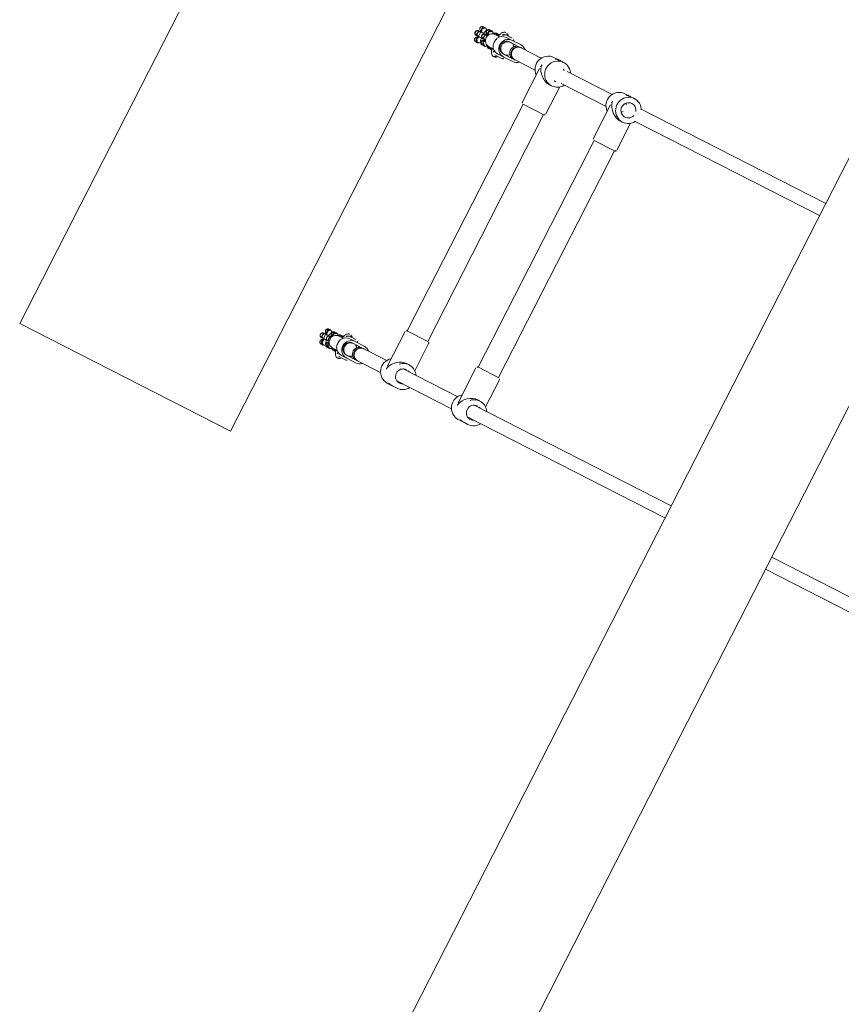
# Model space of a CAD drawing. Extents: x 5459245 to 5462690, y 5971016 to 5972523.
# Tile 83 of 198: x 5462450.535 to 5462451.503, y 5972209.95 to 5972211.11. Entities that reach past the tile are written whole.
import ezdxf

# ---------------------------------------------------------------- set-up
doc = ezdxf.new("R2010")
doc.units = 0
doc.layers.add('A_MAŁA ARCHITEKTURA', color=195, linetype='CONTINUOUS', lineweight=9)

# ---------------------------------------------------------------- blocks, each defined once
blk = doc.blocks.new('A$C43995eb0')
at = {"layer": 'A_MAŁA ARCHITEKTURA', "linetype": 'Continuous'}
for p, q in [((4842.6, 327.3), (4842.6, 66.5)), ((4858.6, 66.5), (4858.6, 327.3)), ((5117.4, 66.5), (4282.9, 66.5)), ((5598.4, 66.5), (5117.4, 66.5)), ((4282.9, -66.5), (5117.4, -66.5)), ((4442.6, -66.5), (4442.6, -310.4)), ((4458.6, -310.4), (4458.6, -66.5)), ((4842.6, -66.5), (4842.6, -327.3)), ((4858.6, -327.3), (4858.6, -66.5)), ((5117.4, -66.5), (5598.4, -66.5)), ((4435.1, -323.3), (4435.1, -328.8)), ((4498.7, -314.2), (4463, -314.2)), ((4466.1, -326.1), (4466.1, -323.3)), ((4500.6, -343.3), (4500.6, -316.1)), ((4800.6, -316.2), (4500.6, -316.2)), ((4800.6, -316.1), (4800.6, -342.9)), ((4838.3, -314.2), (4802.5, -314.2)), ((4835.1, -323.3), (4835.1, -326.1)), ((4866.1, -328.8), (4866.1, -323.3)), ((4435.1, -330.6), (4435.1, -336)), ((4435.8, -334.1), (4435.8, -334)), ((4444.5, -329.7), (4444.8, -329.4)), ((4866.1, -336), (4866.1, -330.6)), ((4449.6, -345), (4449.6, -344.5)), ((4454.3, -345.2), (4498.7, -345.2)), ((4500.6, -343.2), (4800.6, -343.2)), ((4800.6, -342.9), (4800.6, -343.3)), ((4802.5, -345.2), (4847, -345.2)), ((4851.6, -344.5), (4851.6, -345)), ((4442.6, -348.9), (4442.6, -408.4)), ((4458.6, -408.4), (4458.6, -348.9)), ((4842.6, -348.9), (4842.6, -421.1)), ((4858.6, -421.1), (4858.6, -348.9)), ((4435.1, -417.1), (4435.1, -422.6)), ((4498.7, -408), (4463, -408)), ((4466.1, -419.9), (4466.1, -417.1)), ((4500.6, -437.1), (4500.6, -409.9)), ((4800.6, -410), (4500.6, -410)), ((4800.6, -409.9), (4800.6, -436.7)), ((4838.3, -408), (4802.5, -408)), ((4835.1, -417.1), (4835.1, -419.9)), ((4866.1, -422.6), (4866.1, -417.1)), ((4435.1, -424.4), (4435.1, -429.9)), ((4435.8, -427.9), (4435.8, -427.8)), ((4866.1, -429.9), (4866.1, -424.4)), ((4449.6, -438.8), (4449.6, -438.3)), ((4454.3, -439), (4498.7, -439)), ((4500.6, -437), (4800.6, -437)), ((4800.6, -436.7), (4800.6, -437.1)), ((4802.5, -439), (4847, -439)), ((4851.6, -438.3), (4851.6, -438.8)), ((4442.6, -442.8), (4442.6, -469.3)), ((4458.6, -469.3), (4458.6, -442.8)), ((4842.6, -442.8), (4842.6, -473.1)), ((4858.6, -473.1), (4858.6, -442.8)), ((4439.6, -471.1), (4439.6, -482.8)), ((4442.6, -469.3), (4442.6, -469.9)), ((4442.6, -469.9), (4442.6, -471.1)), ((4442.6, -471.1), (4442.6, -471.5)), ((4442.6, -471.5), (4442.6, -482.8)), ((4442.7, -477.8), (4442.7, -472.5)), ((4458.6, -469.9), (4458.6, -469.3)), ((4458.6, -471.1), (4458.6, -469.9)), ((4458.6, -471.5), (4458.6, -471.1)), ((4458.6, -471.5), (4458.6, -482.8)), ((4458.6, -477.8), (4458.6, -472.5)), ((4461.6, -482.8), (4461.6, -471.1)), ((4839.6, -474.3), (4839.6, -486)), ((4842.6, -473.1), (4842.6, -473.6)), ((4842.6, -473.6), (4842.6, -474.7)), ((4842.6, -474.7), (4842.6, -475.1)), ((4842.6, -475.1), (4842.6, -486)), ((4858.6, -473.6), (4858.6, -473.1)), ((4858.6, -474.7), (4858.6, -473.6)), ((4858.6, -475.1), (4858.6, -474.7)), ((4858.6, -475.1), (4858.6, -486)), ((4861.6, -486), (4861.6, -474.3)), ((4437.2, -485.4), (4437.1, -485.5)), ((4437.1, -485.5), (4437.1, -491.2)), ((4437.2, -492.5), (4437.2, -484.2)), ((4439.6, -490.3), (4439.6, -482.8)), ((4443.1, -480.9), (4442.6, -480.7)), ((4442.6, -483.4), (4442.6, -484.7)), ((4458.6, -480.7), (4458.2, -480.9)), ((4458.6, -484.7), (4458.6, -483.4)), ((4461.6, -482.8), (4461.6, -490.3)), ((4464.1, -483.3), (4464, -483.4)), ((4464.1, -483.3), (4464.1, -493.3)), ((4837.2, -494.8), (4837.2, -486.5)), ((4839.6, -493), (4839.6, -486)), ((4842.6, -486.7), (4842.6, -487.9)), ((4842.7, -480.4), (4842.7, -476.1)), ((4858.6, -480.4), (4858.6, -476.1)), ((4858.6, -487.9), (4858.6, -486.7)), ((4861.6, -486), (4861.6, -493)), ((4864.1, -485.7), (4864, -485.7)), ((4864.1, -485.7), (4864.1, -495.7)), ((4437.1, -491.2), (4437.2, -491.3)), ((4442.6, -497.7), (4442.6, -498.2)), ((4442.6, -498.2), (4442.6, -503.5)), ((4458.6, -498.2), (4458.6, -497.7)), ((4458.6, -503.5), (4458.6, -498.2)), ((4464, -493.3), (4464.1, -493.3)), ((4837.2, -487.8), (4837.1, -487.8)), ((4837.1, -487.8), (4837.1, -493.5)), ((4837.1, -493.5), (4837.2, -493.6)), ((4864, -495.6), (4864.1, -495.7)), ((4440.6, -500.4), (4440.6, -503.1)), ((4440.6, -509.3), (4440.6, -512)), ((4440.9, -499.2), (4440.8, -499.7)), ((4460.5, -499.7), (4460.4, -499.2)), ((4460.6, -503.1), (4460.6, -500.4)), ((4460.6, -512), (4460.6, -509.3)), ((4840.6, -501.8), (4840.6, -504.4)), ((4840.6, -510.1), (4840.6, -512.6)), ((4842.6, -500.3), (4842.6, -500.8)), ((4842.6, -500.8), (4842.6, -505.9)), ((4858.6, -500.8), (4858.6, -500.3)), ((4858.6, -505.9), (4858.6, -500.8)), ((4860.6, -504.4), (4860.6, -501.8)), ((4860.6, -512.6), (4860.6, -510.1)), ((4440.6, -518.1), (4440.6, -520)), ((4446.6, -511.9), (4446.6, -511)), ((4447.6, -511.5), (4447.6, -514.2)), ((4447.6, -520.4), (4447.6, -523.1)), ((4453.6, -514.2), (4453.6, -511.5)), ((4453.6, -523.1), (4453.6, -520.4)), ((4454.6, -511), (4454.6, -512)), ((4460.6, -520), (4460.6, -518.1)), ((4840.6, -518.3), (4840.6, -520)), ((4847.6, -513.3), (4847.6, -515.1)), ((4847.6, -515.1), (4847.8, -516)), ((4847.6, -520.9), (4847.6, -523.4)), ((4853.4, -516.2), (4853.6, -515.1)), ((4853.6, -515.1), (4853.6, -513.2)), ((4853.6, -523.4), (4853.6, -520.9)), ((4860.6, -520), (4860.6, -518.3))]:
    blk.add_line(p, q, dxfattribs=at)
at = {"layer": 'A_MAŁA ARCHITEKTURA'}
for p, q in [((4300.6, -568.6), (5000.6, -568.6)), ((5000.6, -568.6), (5000.6, -847.6)), ((4300.6, -847.6), (5000.6, -847.6))]:
    blk.add_line(p, q, dxfattribs=at)
at = {"layer": 'A_MAŁA ARCHITEKTURA', "linetype": 'Continuous', "flags": 128}
for points in [[(4466.1, -323.3), (4466, -325.6), (4465.4, -327.9), (4464.5, -330), (4463.3, -332), (4461.8, -333.8), (4460, -335.3), (4458, -336.6), (4455.9, -337.5), (4453.6, -338.1), (4451.2, -338.4), (4448.9, -338.3), (4446.5, -337.9), (4444.3, -337.1), (4442.2, -336), (4440.3, -334.6), (4438.7, -332.9), (4437.3, -331), (4436.3, -329), (4435.5, -326.8), (4435.2, -324.5), (4435.2, -322.2), (4435.5, -319.9), (4436.3, -317.7), (4437.3, -315.6), (4438.7, -313.7), (4440.3, -312.1), (4442.2, -310.7), (4443.1, -310.2)], [(4441.6, -323.3), (4441.8, -325.1), (4442.4, -326.8), (4443.3, -328.3), (4444.4, -329.7), (4445.9, -330.8), (4447.5, -331.5), (4449.3, -332), (4451.1, -332.1), (4452.9, -331.8), (4454.6, -331.2), (4456.2, -330.2), (4457.5, -329), (4458.5, -327.6), (4459.2, -325.9), (4459.6, -324.2), (4459.6, -322.4), (4459.2, -320.7), (4458.5, -319.1), (4457.5, -317.6), (4456.2, -316.4), (4454.6, -315.5), (4453.2, -314.9)], [(4841.6, -323.3), (4841.8, -325.1), (4842.4, -326.8), (4843.3, -328.3), (4844.4, -329.7), (4845.9, -330.8), (4847.5, -331.5), (4849.3, -332), (4851.1, -332.1), (4852.9, -331.8), (4854.6, -331.2), (4856.2, -330.2), (4857.5, -329), (4858.5, -327.6), (4859.2, -325.9), (4859.6, -324.2), (4859.6, -322.4), (4859.2, -320.7), (4858.6, -319.3)], [(4466.1, -417.1), (4466, -419.4), (4465.4, -421.7), (4464.5, -423.8), (4463.3, -425.8), (4461.8, -427.6), (4460, -429.1), (4458, -430.4), (4455.9, -431.3), (4453.6, -431.9), (4451.2, -432.2), (4448.9, -432.1), (4446.5, -431.7), (4444.3, -430.9), (4442.2, -429.8), (4440.3, -428.4), (4438.7, -426.7), (4437.3, -424.8), (4436.3, -422.8), (4435.5, -420.6), (4435.2, -418.3), (4435.2, -416), (4435.5, -413.7), (4436.3, -411.5), (4437.3, -409.4), (4438.7, -407.6), (4440.3, -405.9), (4442.2, -404.5), (4442.6, -404.2)], [(4841.6, -417.1), (4841.8, -418.9), (4842.4, -420.6), (4843.3, -422.1), (4844.4, -423.5), (4845.9, -424.6), (4847.5, -425.3), (4849.3, -425.8), (4851.1, -425.9), (4852.9, -425.6), (4854.6, -425), (4856.2, -424.1), (4857.5, -422.8), (4858.5, -421.4), (4859.2, -419.8), (4859.6, -418), (4859.6, -416.3), (4859.2, -414.5), (4858.6, -413.1)], [(4442.6, -483.4), (4442.8, -485.1), (4443.4, -486.7), (4444.3, -488.1), (4445.5, -489.3), (4446.9, -490.3), (4448.5, -490.9), (4450.2, -491.1), (4451.9, -491.1), (4453.6, -490.6), (4455.1, -489.8), (4456.4, -488.7), (4457.5, -487.4), (4458.2, -485.9), (4458.6, -484.3), (4458.6, -482.6), (4458.2, -480.9), (4457.5, -479.4), (4456.4, -478.1), (4455.9, -477.6)], [(4842.6, -486.7), (4842.8, -488.4), (4843.4, -490), (4844.3, -491.4), (4845.5, -492.7), (4846.9, -493.6), (4848.5, -494.2), (4850.2, -494.5), (4851.9, -494.4), (4853.6, -494), (4855.1, -493.2), (4856.4, -492.1), (4857.5, -490.7), (4858.2, -489.2), (4858.6, -487.6), (4858.6, -485.9), (4858.2, -484.3), (4857.5, -482.7), (4856.4, -481.4), (4856, -481)], [(4843.4, -483.5), (4843.3, -483.4), (4842.6, -483)], [(4858.6, -483), (4858, -483.4), (4857.9, -483.5)]]:
    blk.add_lwpolyline(points, dxfattribs=at)
at = {"layer": 'A_MAŁA ARCHITEKTURA', "linetype": 'Continuous'}
for centre, radius, start, end in [((4451.2, -323.4), 15, 0.2813, 62.0089), ((4850, -323.3), 14.8, 119.7145, 226.3774), ((4851.2, -323.4), 15, 0.2345, 60.081), ((4450.4, -323.4), 8.78, 105.6149, 179.502), ((4498.7, -316.1), 1.9, 0, 90), ((4802.5, -316.1), 1.9, 90, 180), ((4850.2, -323.3), 8.56, 152.0301, 179.952), ((4450.7, -335.6), 15.6, 181.5851, 322.0232), ((4850.6, -335.6), 15.6, 217.904, 358.4877), ((4498.7, -343.3), 1.9, 270, 0), ((4802.5, -343.3), 1.9, 180, 270), ((4451.2, -417.2), 15, 0.2691, 60.0561), ((4850, -417.1), 14.8, 119.7145, 226.3774), ((4851.2, -417.2), 15, 0.2345, 60.081), ((4450.2, -417.2), 8.6, 143.5605, 179.8922), ((4451.1, -417.2), 8.59, 1.1791, 36.4693), ((4498.7, -409.9), 1.9, 0, 90), ((4802.5, -409.9), 1.9, 90, 180), ((4850.2, -417.1), 8.56, 152.0301, 179.952), ((4450.7, -429.4), 15.6, 181.5851, 322.0232), ((4498.7, -437.1), 1.9, 270, 0), ((4802.5, -437.1), 1.9, 180, 270), ((4850.6, -429.4), 15.6, 217.904, 358.4877), ((4450.1, -471.2), 10.5, 135.5285, 179.8107), ((4451.2, -471.2), 10.5, 0.2227, 44.4381), ((4450.5, -469.2), 7.86, 180.8626, 271.036), ((4450.6, -469.1), 8, 181.4334, 358.5666), ((4450.6, -469.7), 8, 181.4334, 358.5666), ((4450.6, -471.5), 8, 180, 0), ((4450.8, -469.2), 7.86, 268.964, 359.1374), ((4850.2, -474.3), 10.5, 135.6948, 179.8396), ((4850.5, -473), 7.88, 180.7343, 270.8862), ((4850.6, -472.9), 8, 181.2234, 358.7766), ((4850.6, -473.4), 8, 181.2234, 358.7766), ((4850.6, -475.1), 8, 180, 0), ((4850.8, -473), 7.88, 269.1138, 359.2657), ((4851.1, -474.3), 10.6, 0.1888, 44.2768), ((4441, -484.2), 3.87, 111.2369, 180), ((4450.6, -482.5), 11, 181.4831, 358.5169), ((4450.3, -483.5), 7.64, 129.6566, 179.7778), ((4450.1, -478.7), 7.49, 172.5787, 179.9992), ((4450.1, -482.8), 7.49, 180, 182.5558), ((4450.6, -484.5), 8, 181.4703, 358.5297), ((4451.2, -478.7), 7.49, 0.0008, 7.4213), ((4451.2, -482.8), 7.49, 357.4442, 360), ((4460.2, -484.2), 3.86, 12.1708, 68.7631), ((4841, -486.5), 3.86, 111.2369, 180), ((4850.6, -485.7), 11, 181.2658, 358.7342), ((4850.2, -481.3), 7.56, 172.6145, 179.9993), ((4850.3, -486.8), 7.68, 131.3375, 179.8198), ((4850.2, -486), 7.56, 180.0001, 182.925), ((4851.1, -481.3), 7.56, 0.0007, 7.3855), ((4851.1, -486), 7.56, 357.0723, 359.9999), ((4860.2, -486.5), 3.86, 12.1708, 68.7631), ((4441, -492.5), 3.87, 180, 277.2691), ((4450.3, -490.3), 10.6, 180.4617, 246.5807), ((4451, -490.3), 10.6, 293.4193, 359.5383), ((4460.2, -492.5), 3.87, 262.7309, 347.8292), ((4841, -494.8), 3.86, 180, 274.1061), ((4850.3, -492.9), 10.7, 180.3921, 246.3944), ((4850.6, -487.7), 8, 181.2549, 358.7451), ((4851, -492.9), 10.7, 293.6056, 359.6079), ((4860.2, -494.8), 3.86, 265.8939, 347.8292), ((4450.6, -503.5), 8, 180, 0), ((4850.6, -505.9), 8, 180, 0)]:
    blk.add_arc(centre, radius, start, end, dxfattribs=at)
for centre, major_axis, ratio, start_param, end_param in [((4450.6, -329.7), (12.2, 12.2), 0.787434, 4.045357, 5.616154), ((4850.6, -329.7), (-12.2, 12.2), 0.787434, 0.667032, 2.237828), ((4450.6, -329.7), (12.2, -12.2), 0.787434, 5.31486, 5.379421), ((4450.6, -329.7), (12.2, 12.2), 0.787434, 3.980796, 4.045357), ((4450.6, -329.7), (-12.2, 12.2), 0.787434, 2.237828, 2.474561), ((4850.6, -329.7), (12.2, 12.2), 0.787434, 3.808624, 4.045357), ((4850.6, -329.7), (12.2, 12.2), 0.787434, 4.045357, 4.109918), ((4850.6, -329.7), (-12.2, 12.2), 0.787434, 2.237828, 2.302389), ((4450.6, -423.5), (12.2, 12.2), 0.787434, 4.045357, 5.616154), ((4850.6, -423.5), (-12.2, 12.2), 0.787434, 0.667032, 2.237828), ((4450.6, -423.5), (12.2, -12.2), 0.787434, 5.31486, 5.379421), ((4450.6, -423.5), (12.2, 12.2), 0.787434, 3.980796, 4.045357), ((4450.6, -423.5), (-12.2, 12.2), 0.787434, 2.237828, 2.474561), ((4850.6, -423.5), (12.2, 12.2), 0.787434, 3.808624, 4.045357), ((4850.6, -423.5), (12.2, 12.2), 0.787434, 4.045357, 4.109918), ((4850.6, -423.5), (-12.2, 12.2), 0.787434, 2.237828, 2.302389), ((4450.6, -476.8), (0, 8.38), 0.954881, 1.691133, 1.99369), ((4450.6, -476.8), (0, 8.38), 0.954881, 4.289496, 4.592052), ((4850.6, -479.4), (0, 8.37), 0.955972, 1.691505, 2.04311), ((4850.6, -479.4), (0, 8.37), 0.955972, 4.240075, 4.591679)]:
    blk.add_ellipse(centre, major_axis=major_axis, ratio=ratio, start_param=start_param, end_param=end_param, dxfattribs=at)
for points, knots in [([(4435.8, -334), (4435.8, -333.9), (4435.8, -333.6), (4435.6, -332.8), (4435.4, -331.7), (4435.2, -330.3), (4435.1, -329.2), (4435.1, -328.8), (4435.1, -328.8)], [0, 0, 0, 0, 0.181541, 0.357533, 0.549495, 0.765929, 0.998551, 1, 1, 1, 1]), ([(4435.2, -329.6), (4435.2, -329.7), (4435.1, -330.4), (4435.1, -331.5), (4435.3, -332.8), (4435.6, -333.8), (4435.7, -334), (4435.7, -334.1)], [0, 0, 0, 0, 0.048894, 0.288697, 0.532361, 0.773054, 1, 1, 1, 1]), ([(4444.8, -329.5), (4445.1, -329.2), (4445.7, -328.7), (4446.4, -328.4), (4446.8, -328.2)], [0, 0, 0, 0, 0.5156008, 1, 1, 1, 1]), ([(4454.5, -328.2), (4454.6, -328.2), (4455.1, -328.4), (4455.9, -328.9), (4456.5, -329.5), (4456.7, -329.7)], [0, 0, 0, 0, 0.048801, 0.678264, 1, 1, 1, 1]), ([(4866.1, -328.8), (4866.1, -329.3), (4866.1, -330.3), (4865.9, -331.9), (4865.6, -333.1), (4865.5, -333.9), (4865.5, -334.2), (4865.6, -334), (4865.8, -333.5), (4866, -332.6), (4866.1, -331.3), (4866.2, -330.2), (4866.1, -329.6), (4866.1, -329.6)], [0, 0, 0, 0, 0.110665, 0.220574, 0.328974, 0.427277, 0.512811, 0.592746, 0.678373, 0.773272, 0.879043, 0.988761, 1, 1, 1, 1]), ([(4435.8, -427.8), (4435.8, -427.7), (4435.8, -427.4), (4435.6, -426.6), (4435.4, -425.5), (4435.2, -424.1), (4435.1, -423), (4435.1, -422.6), (4435.1, -422.6)], [0, 0, 0, 0, 0.181541, 0.357533, 0.549495, 0.765929, 0.998551, 1, 1, 1, 1]), ([(4435.2, -423.4), (4435.2, -423.5), (4435.1, -424.2), (4435.1, -425.3), (4435.3, -426.6), (4435.6, -427.6), (4435.7, -427.8), (4435.7, -427.9)], [0, 0, 0, 0, 0.048894, 0.288697, 0.532361, 0.773054, 1, 1, 1, 1]), ([(4866.1, -422.6), (4866.1, -423.1), (4866.1, -424.1), (4865.9, -425.7), (4865.6, -426.9), (4865.5, -427.7), (4865.5, -428), (4865.6, -427.8), (4865.8, -427.3), (4866, -426.4), (4866.1, -425.1), (4866.2, -424), (4866.1, -423.4), (4866.1, -423.4)], [0, 0, 0, 0, 0.1106647, 0.2205743, 0.3289739, 0.4272768, 0.5128107, 0.5927458, 0.6783727, 0.7732717, 0.8790429, 0.9887612, 1, 1, 1, 1]), ([(4437.2, -489.1), (4436.9, -489.3), (4436.3, -489.8), (4435.5, -490.8), (4434.9, -492.1), (4434.8, -493), (4434.8, -493.5)], [0, 0, 0, 0, 0.172484, 0.447161, 0.725293, 1, 1, 1, 1]), ([(4434.8, -493.5), (4434.8, -493.9), (4434.9, -494.7), (4435.5, -496), (4436.6, -497.3), (4438.2, -498.3), (4439.9, -498.9), (4441.3, -499.4), (4442.3, -499.5), (4442.6, -499.6)], [0, 0, 0, 0, 0.126343, 0.243395, 0.440237, 0.594726, 0.754026, 0.925395, 1, 1, 1, 1]), ([(4458.6, -499.6), (4458.9, -499.5), (4460, -499.4), (4461.4, -498.9), (4463, -498.3), (4464.7, -497.3), (4465.8, -496), (4466.4, -494.7), (4466.5, -493.9), (4466.5, -493.5)], [0, 0, 0, 0, 0.074605, 0.245974, 0.405274, 0.559763, 0.756605, 0.873657, 1, 1, 1, 1]), ([(4466.5, -493.5), (4466.5, -493.1), (4466.4, -492.2), (4465.9, -490.9), (4465.1, -489.9), (4464.4, -489.4), (4464.1, -489.2)], [0, 0, 0, 0, 0.238885, 0.504926, 0.792445, 1, 1, 1, 1]), ([(4837.2, -491.3), (4836.7, -491.6), (4836, -492.1), (4835, -493.7), (4834.9, -494.8), (4834.8, -495.5)], [0, 0, 0, 0, 0.373567, 0.605169, 1, 1, 1, 1]), ([(4834.8, -495.5), (4834.8, -495.9), (4834.9, -496.6), (4835.5, -497.9), (4836.6, -499.2), (4838.3, -500.2), (4840, -500.8), (4841.4, -501.2), (4842.4, -501.3), (4842.6, -501.4)], [0, 0, 0, 0, 0.124841, 0.241223, 0.439377, 0.597504, 0.758593, 0.930089, 1, 1, 1, 1]), ([(4858.6, -501.4), (4858.9, -501.3), (4859.9, -501.2), (4861.3, -500.8), (4863, -500.2), (4864.7, -499.2), (4865.8, -497.9), (4866.4, -496.6), (4866.5, -495.9), (4866.5, -495.5)], [0, 0, 0, 0, 0.069911, 0.241407, 0.402496, 0.560623, 0.758777, 0.875159, 1, 1, 1, 1]), ([(4866.5, -495.5), (4866.4, -494.8), (4866.3, -493.7), (4865.4, -492.2), (4864.7, -491.7), (4864.3, -491.4)], [0, 0, 0, 0, 0.414751, 0.658039, 1, 1, 1, 1]), ([(4440.8, -499.6), (4440.8, -499.7), (4440.7, -499.9), (4440.6, -500.3), (4440.7, -500.8), (4440.8, -501.4), (4441.2, -502.1), (4441.8, -502.8), (4442.4, -503), (4442.6, -503.1)], [0, 0, 0, 0, 0.05676, 0.166539, 0.27631, 0.38608, 0.608013, 0.829971, 1, 1, 1, 1]), ([(4440.8, -508.4), (4440.8, -508.5), (4440.7, -508.7), (4440.6, -509.2), (4440.7, -509.6), (4440.8, -510.3), (4441.2, -511), (4441.9, -511.7), (4442.8, -512.1), (4443.4, -512.2), (4443.6, -512.2), (4443.6, -512.2)], [0, 0, 0, 0, 0.046198, 0.135551, 0.224896, 0.314241, 0.494877, 0.675534, 0.856258, 0.992782, 1, 1, 1, 1]), ([(4440.7, -503.1), (4440.7, -503.2), (4440.7, -503.5), (4440.8, -504.1), (4441.2, -504.9), (4441.9, -505.5), (4442.6, -505.9), (4443, -505.9), (4443.1, -505.9)], [0, 0, 0, 0, 0.08964, 0.209021, 0.450382, 0.691772, 0.933251, 1, 1, 1, 1]), ([(4440.8, -503.9), (4440.8, -504.1), (4441, -504.5), (4441.5, -505.3), (4442.2, -506), (4442.9, -506.3), (4443.2, -506.5)], [0, 0, 0, 0, 0.191911, 0.388185, 0.75547, 1, 1, 1, 1]), ([(4442.7, -506.2), (4442.3, -506.5), (4441.6, -507), (4441, -507.8), (4440.8, -508.3), (4440.8, -508.5)], [0, 0, 0, 0, 0.436572, 0.72302, 1, 1, 1, 1]), ([(4446, -500), (4446.8, -500.2), (4448.3, -500.6), (4451, -500.8), (4453.4, -500.5), (4454.7, -500.2), (4455.2, -500)], [0, 0, 0, 0, 0.266006, 0.531719, 0.802227, 1, 1, 1, 1]), ([(4460.5, -508.4), (4460.6, -508.7), (4460.7, -509.1), (4460.6, -509.9), (4460.3, -510.7), (4459.7, -511.5), (4458.8, -512), (4458.1, -512.2), (4457.7, -512.2), (4457.6, -512.2), (4457.6, -512.2)], [0, 0, 0, 0, 0.15914, 0.248365, 0.42876, 0.609162, 0.78963, 0.970096, 0.992792, 1, 1, 1, 1]), ([(4458, -506.5), (4458.1, -506.4), (4458.9, -506.1), (4459.6, -505.5), (4460.3, -504.6), (4460.4, -504.1), (4460.5, -503.9)], [0, 0, 0, 0, 0.083285, 0.519481, 0.763778, 1, 1, 1, 1]), ([(4460.6, -503.1), (4460.6, -503.2), (4460.6, -503.5), (4460.5, -504.1), (4460.1, -504.9), (4459.4, -505.5), (4458.7, -505.9), (4458.3, -505.9), (4458.2, -505.9)], [0, 0, 0, 0, 0.091441, 0.213218, 0.459427, 0.705663, 0.951991, 1, 1, 1, 1]), ([(4460.5, -499.6), (4460.6, -499.8), (4460.7, -500.3), (4460.6, -501.1), (4460.3, -501.8), (4459.7, -502.6), (4459.1, -503), (4458.7, -503.1), (4458.6, -503.1)], [0, 0, 0, 0, 0.195119, 0.304518, 0.525698, 0.746887, 0.968156, 1, 1, 1, 1]), ([(4460.5, -508.5), (4460.5, -508.3), (4460.3, -507.9), (4459.8, -507.1), (4459.2, -506.5), (4458.7, -506.2), (4458.6, -506.2)], [0, 0, 0, 0, 0.224852, 0.454816, 0.885143, 1, 1, 1, 1]), ([(4840.8, -501), (4840.8, -501.1), (4840.7, -501.3), (4840.6, -501.7), (4840.7, -502.2), (4840.8, -502.9), (4841.2, -503.6), (4841.8, -504.3), (4842.4, -504.5), (4842.6, -504.6)], [0, 0, 0, 0, 0.070558, 0.178731, 0.286896, 0.395061, 0.613747, 0.832458, 1, 1, 1, 1]), ([(4840.8, -509.2), (4840.8, -509.3), (4840.7, -509.5), (4840.6, -509.9), (4840.7, -510.4), (4840.8, -511.1), (4841.2, -511.8), (4841.9, -512.5), (4842.8, -512.9), (4843.4, -513), (4843.6, -513), (4843.6, -513)], [0, 0, 0, 0, 0.057585, 0.145871, 0.234149, 0.322428, 0.500907, 0.679408, 0.857974, 0.992868, 1, 1, 1, 1]), ([(4840.7, -504.4), (4840.7, -504.5), (4840.7, -504.8), (4840.8, -505.4), (4841.2, -506.1), (4841.9, -506.8), (4842.5, -507.1), (4842.9, -507.2), (4842.9, -507.2)], [0, 0, 0, 0, 0.094803, 0.221059, 0.476321, 0.731613, 0.987, 1, 1, 1, 1]), ([(4840.8, -505.2), (4840.8, -505.4), (4841, -505.8), (4841.5, -506.5), (4842.2, -507.2), (4842.8, -507.5), (4843, -507.5)], [0, 0, 0, 0, 0.206049, 0.42354, 0.850668, 1, 1, 1, 1]), ([(4842.5, -507.3), (4842.2, -507.5), (4841.6, -507.8), (4841.1, -508.5), (4840.9, -509), (4840.8, -509.2)], [0, 0, 0, 0, 0.345504, 0.679234, 1, 1, 1, 1]), ([(4846, -502.7), (4846.8, -502.9), (4848.3, -503.3), (4851, -503.5), (4853.4, -503.2), (4854.7, -502.9), (4855.2, -502.7)], [0, 0, 0, 0, 0.266006, 0.531719, 0.802227, 1, 1, 1, 1]), ([(4860.5, -509.2), (4860.5, -509.5), (4860.7, -509.9), (4860.6, -510.7), (4860.3, -511.5), (4859.7, -512.3), (4858.8, -512.8), (4858.1, -513), (4857.7, -513), (4857.6, -513), (4857.6, -513)], [0, 0, 0, 0, 0.168839, 0.257035, 0.435349, 0.613671, 0.792056, 0.970441, 0.992875, 1, 1, 1, 1]), ([(4860.6, -504.4), (4860.6, -504.5), (4860.6, -504.8), (4860.5, -505.4), (4860.1, -506.1), (4859.4, -506.8), (4858.8, -507.1), (4858.4, -507.2), (4858.4, -507.2)], [0, 0, 0, 0, 0.095882, 0.223576, 0.481744, 0.739942, 0.998236, 1, 1, 1, 1]), ([(4858.4, -507.5), (4858.8, -507.2), (4859.6, -506.7), (4860.2, -505.9), (4860.4, -505.4), (4860.5, -505.2)], [0, 0, 0, 0, 0.451168, 0.73102, 1, 1, 1, 1]), ([(4860.5, -500.9), (4860.5, -501.2), (4860.7, -501.7), (4860.6, -502.5), (4860.3, -503.3), (4859.7, -504.1), (4859.1, -504.5), (4858.7, -504.6), (4858.6, -504.6)], [0, 0, 0, 0, 0.206473, 0.314328, 0.532388, 0.750457, 0.968605, 1, 1, 1, 1]), ([(4860.5, -509.2), (4860.4, -509), (4860.3, -508.6), (4859.8, -507.9), (4859.2, -507.5), (4858.8, -507.2)], [0, 0, 0, 0, 0.246293, 0.506262, 1, 1, 1, 1]), ([(4440.8, -517.3), (4440.8, -517.4), (4440.7, -517.6), (4440.6, -518), (4440.7, -518.5), (4440.8, -519.1), (4441.2, -519.9), (4441.9, -520.6), (4442.8, -521), (4443.4, -521.1), (4443.6, -521.1), (4443.6, -521.1)], [0, 0, 0, 0, 0.046198, 0.135551, 0.224896, 0.314241, 0.494877, 0.675534, 0.856258, 0.992782, 1, 1, 1, 1]), ([(4440.7, -512), (4440.7, -512.1), (4440.7, -512.4), (4440.8, -513), (4441.2, -513.7), (4441.9, -514.4), (4442.8, -514.8), (4443.4, -514.9), (4443.6, -514.9), (4443.6, -514.9)], [0, 0, 0, 0, 0.079658, 0.185744, 0.400228, 0.614736, 0.829324, 0.991429, 1, 1, 1, 1]), ([(4446.6, -520), (4446.6, -520.2), (4446.6, -520.7), (4446.3, -521.6), (4445.6, -522.4), (4444.7, -523), (4443.7, -523.2), (4442.7, -523), (4441.8, -522.5), (4441.2, -521.8), (4440.7, -520.9), (4440.7, -520.3), (4440.7, -520)], [0, 0, 0, 0, 0.055406, 0.167432, 0.279068, 0.387573, 0.492494, 0.595039, 0.697341, 0.801514, 0.908904, 1, 1, 1, 1]), ([(4440.8, -512.7), (4440.8, -513), (4441, -513.4), (4441.5, -514.1), (4442.3, -514.9), (4443.5, -515.5), (4445.1, -516), (4446.5, -516.4), (4447.5, -516.4), (4447.6, -516.4)], [0, 0, 0, 0, 0.095083, 0.192328, 0.3743, 0.537732, 0.687398, 0.97032, 1, 1, 1, 1]), ([(4442.7, -515.1), (4442.3, -515.4), (4441.6, -515.8), (4441, -516.6), (4440.8, -517.1), (4440.8, -517.4)], [0, 0, 0, 0, 0.436572, 0.72302, 1, 1, 1, 1]), ([(4446.1, -511), (4446.1, -511), (4445.9, -511.3), (4445.4, -511.7), (4444.5, -512.1), (4443.9, -512.2), (4443.7, -512.2), (4443.6, -512.2)], [0, 0, 0, 0, 0.020418, 0.370729, 0.72121, 0.986003, 1, 1, 1, 1]), ([(4446.6, -511.9), (4446.6, -512.1), (4446.6, -512.3), (4446.5, -512.9), (4446.1, -513.7), (4445.4, -514.4), (4444.5, -514.8), (4443.9, -514.9), (4443.7, -514.9), (4443.6, -514.9)], [0, 0, 0, 0, 0.07967, 0.18574, 0.400191, 0.61469, 0.829294, 0.99143, 1, 1, 1, 1]), ([(4446.1, -519.8), (4446.1, -519.9), (4445.9, -520.2), (4445.4, -520.6), (4444.5, -521), (4443.9, -521.1), (4443.7, -521.1), (4443.6, -521.1)], [0, 0, 0, 0, 0.020418, 0.370729, 0.72121, 0.986003, 1, 1, 1, 1]), ([(4446.1, -511.1), (4446.1, -511.1), (4446.1, -511.1), (4446.6, -511), (4447.1, -510.9), (4447.5, -510.9), (4447.6, -510.9)], [0, 0, 0, 0, 0.209223, 0.519491, 0.836005, 1, 1, 1, 1]), ([(4446.1, -520), (4446.1, -520), (4446.1, -520), (4446.6, -519.9), (4447.1, -519.8), (4447.5, -519.7), (4447.6, -519.7)], [0, 0, 0, 0, 0.209223, 0.519491, 0.836005, 1, 1, 1, 1]), ([(4447.6, -510.9), (4447.6, -510.9), (4447.6, -511.2), (4447.6, -511.4), (4447.6, -511.6)], [0, 0, 0, 0, 0.035853, 1, 1, 1, 1]), ([(4453.6, -511.5), (4453.6, -511.5), (4453.6, -511.5), (4453.6, -511.6), (4453.6, -511.8), (4453.6, -512.3), (4453.2, -513.1), (4452.6, -513.8), (4451.7, -514.3), (4450.8, -514.4), (4450, -514.3), (4449.2, -514.1), (4448.4, -513.5), (4447.8, -512.6), (4447.7, -511.9), (4447.6, -511.6), (4447.6, -511.5), (4447.6, -511.5)], [0, 0, 0, 0, 0.004287, 0.007532, 0.020515, 0.072606, 0.17788, 0.285229, 0.392559, 0.499869, 0.552939, 0.660235, 0.767535, 0.874875, 0.982214, 0.995713, 1, 1, 1, 1]), ([(4447.6, -514.1), (4447.6, -514.2), (4447.6, -514.3), (4447.6, -514.3), (4447.6, -514.3)], [0, 0, 0, 0, 0.796478, 1, 1, 1, 1]), ([(4447.6, -514.2), (4447.7, -514.5), (4447.7, -515.1), (4448.1, -515.9), (4448.6, -516.4), (4449.1, -516.9), (4449.7, -517.1), (4450.3, -517.3), (4451, -517.3), (4451.7, -517.1), (4452.4, -516.7), (4453, -516.2), (4453.5, -515.3), (4453.6, -514.6), (4453.6, -514.2)], [0, 0, 0, 0, 0.101717, 0.190671, 0.265375, 0.326362, 0.413136, 0.466355, 0.52537, 0.620106, 0.688318, 0.773987, 0.878566, 1, 1, 1, 1]), ([(4453.6, -514.2), (4453.6, -514.2), (4453.6, -514.5), (4453.5, -515.2), (4453, -516.1), (4452.2, -516.7), (4451.4, -517), (4450.8, -517.1), (4450.3, -517.1), (4449.6, -517), (4448.8, -516.6), (4448.1, -515.9), (4447.7, -515), (4447.6, -514.4), (4447.6, -514.2), (4447.6, -514.2)], [0, 0, 0, 0, 0.004286, 0.111621, 0.218955, 0.326276, 0.433577, 0.48664, 0.539698, 0.592756, 0.700028, 0.807313, 0.914638, 0.995714, 1, 1, 1, 1]), ([(4447.6, -514.5), (4447.6, -514.6), (4447.6, -515.4), (4447.6, -517), (4447.6, -518.7), (4447.6, -519.8), (4447.6, -520.2), (4447.6, -520.4)], [0, 0, 0, 0, 0.033143, 0.293046, 0.614674, 0.799541, 1, 1, 1, 1]), ([(4453.6, -520.4), (4453.6, -520.4), (4453.6, -520.4), (4453.6, -520.5), (4453.6, -520.7), (4453.6, -521.2), (4453.2, -521.9), (4452.6, -522.7), (4451.7, -523.1), (4450.8, -523.3), (4450, -523.2), (4449.2, -522.9), (4448.4, -522.3), (4447.8, -521.5), (4447.7, -520.8), (4447.6, -520.4), (4447.6, -520.4), (4447.6, -520.4)], [0, 0, 0, 0, 0.004287, 0.007532, 0.020515, 0.072606, 0.17788, 0.285229, 0.392559, 0.499869, 0.552939, 0.660235, 0.767535, 0.874875, 0.982214, 0.995713, 1, 1, 1, 1]), ([(4453.6, -511.6), (4453.6, -511.4), (4453.6, -511.2), (4453.6, -510.9), (4453.6, -510.9)], [0, 0, 0, 0, 0.965313, 1, 1, 1, 1]), ([(4453.6, -510.9), (4453.8, -510.9), (4454.1, -510.9), (4454.4, -511), (4454.8, -511), (4454.9, -511), (4455, -511)], [0, 0, 0, 0, 0.181594, 0.368748, 0.568625, 1, 1, 1, 1]), ([(4453.6, -516.4), (4454.3, -516.4), (4455.4, -516.2), (4456.9, -515.8), (4458.5, -515.2), (4459.6, -514.3), (4460.3, -513.5), (4460.4, -513), (4460.5, -512.7)], [0, 0, 0, 0, 0.189853, 0.344626, 0.531556, 0.754454, 0.87929, 1, 1, 1, 1]), ([(4453.6, -514.3), (4453.6, -514.3), (4453.6, -514.3), (4453.6, -514.2), (4453.6, -514.1)], [0, 0, 0, 0, 0.203522, 1, 1, 1, 1]), ([(4453.6, -520.4), (4453.6, -520.2), (4453.6, -519.8), (4453.6, -518.7), (4453.6, -517), (4453.6, -515.4), (4453.6, -514.6), (4453.6, -514.5)], [0, 0, 0, 0, 0.201271, 0.386887, 0.709818, 0.970773, 1, 1, 1, 1]), ([(4453.6, -519.7), (4453.8, -519.7), (4454.1, -519.8), (4454.4, -519.8), (4454.8, -519.9), (4454.9, -519.9), (4455, -519.9)], [0, 0, 0, 0, 0.181594, 0.368748, 0.568625, 1, 1, 1, 1]), ([(4454.6, -511.9), (4454.6, -512.1), (4454.6, -512.3), (4454.8, -512.9), (4455.2, -513.7), (4455.9, -514.4), (4456.7, -514.8), (4457.4, -514.9), (4457.6, -514.9), (4457.6, -514.9)], [0, 0, 0, 0, 0.07967, 0.18574, 0.400191, 0.61469, 0.829294, 0.99143, 1, 1, 1, 1]), ([(4460.6, -520), (4460.6, -520.1), (4460.7, -520.5), (4460.4, -521.3), (4459.9, -522.2), (4459, -522.8), (4458, -523.1), (4457, -523.1), (4456.1, -522.7), (4455.3, -522.1), (4454.8, -521.2), (4454.6, -520.4), (4454.6, -520), (4454.6, -520)], [0, 0, 0, 0, 0.019603, 0.132293, 0.244595, 0.354242, 0.460249, 0.563361, 0.665532, 0.768973, 0.875332, 0.985122, 1, 1, 1, 1]), ([(4455.1, -510.9), (4455.3, -511.1), (4455.6, -511.6), (4456.5, -512), (4457.2, -512.2), (4457.6, -512.2), (4457.6, -512.2), (4457.6, -512.2)], [0, 0, 0, 0, 0.2664044, 0.605052, 0.9438127, 0.9864717, 1, 1, 1, 1]), ([(4455.1, -519.7), (4455.3, -520), (4455.6, -520.4), (4456.5, -520.9), (4457.2, -521.1), (4457.6, -521.1), (4457.6, -521.1), (4457.6, -521.1)], [0, 0, 0, 0, 0.266404, 0.605052, 0.943813, 0.986472, 1, 1, 1, 1]), ([(4460.6, -512), (4460.6, -512.1), (4460.6, -512.4), (4460.5, -513), (4460.1, -513.7), (4459.4, -514.4), (4458.5, -514.8), (4457.9, -514.9), (4457.6, -514.9), (4457.6, -514.9)], [0, 0, 0, 0, 0.079658, 0.185744, 0.400228, 0.614736, 0.829324, 0.991429, 1, 1, 1, 1]), ([(4460.5, -517.3), (4460.6, -517.6), (4460.7, -518), (4460.6, -518.8), (4460.3, -519.6), (4459.7, -520.3), (4458.8, -520.9), (4458.1, -521), (4457.7, -521.1), (4457.6, -521.1), (4457.6, -521.1)], [0, 0, 0, 0, 0.15914, 0.248365, 0.42876, 0.609162, 0.78963, 0.970096, 0.992792, 1, 1, 1, 1]), ([(4460.5, -517.4), (4460.5, -517.2), (4460.3, -516.7), (4459.8, -516), (4459.2, -515.4), (4458.7, -515.1), (4458.6, -515)], [0, 0, 0, 0, 0.224852, 0.454816, 0.885143, 1, 1, 1, 1]), ([(4840.8, -517.4), (4840.8, -517.5), (4840.7, -517.7), (4840.6, -518.2), (4840.7, -518.6), (4840.8, -519.3), (4841.2, -520), (4841.9, -520.7), (4842.8, -521.1), (4843.4, -521.2), (4843.6, -521.2), (4843.6, -521.2)], [0, 0, 0, 0, 0.057585, 0.145871, 0.234149, 0.322428, 0.500907, 0.679408, 0.857974, 0.992868, 1, 1, 1, 1]), ([(4840.7, -512.6), (4840.7, -512.7), (4840.7, -513), (4840.8, -513.6), (4841.2, -514.3), (4841.9, -515), (4842.8, -515.4), (4843.4, -515.5), (4843.6, -515.5), (4843.6, -515.5)], [0, 0, 0, 0, 0.079658, 0.185744, 0.400228, 0.614736, 0.829324, 0.991429, 1, 1, 1, 1]), ([(4846.6, -520), (4846.6, -520.2), (4846.6, -520.7), (4846.3, -521.6), (4845.6, -522.4), (4844.7, -522.9), (4843.7, -523.1), (4842.7, -523), (4841.9, -522.5), (4841.2, -521.8), (4840.7, -520.9), (4840.7, -520.3), (4840.7, -520)], [0, 0, 0, 0, 0.055063, 0.166396, 0.277409, 0.385768, 0.491067, 0.594311, 0.697321, 0.801928, 0.9093, 1, 1, 1, 1]), ([(4840.8, -513.4), (4840.8, -513.6), (4841, -514), (4841.5, -514.8), (4842.4, -515.5), (4843.8, -516.2), (4845.2, -516.6), (4846.5, -516.8), (4847.3, -516.9), (4847.6, -516.9)], [0, 0, 0, 0, 0.0941283, 0.1934841, 0.3886071, 0.5762768, 0.7495036, 0.896395, 1, 1, 1, 1]), ([(4842.5, -515.5), (4842.2, -515.7), (4841.6, -516), (4841.1, -516.7), (4840.9, -517.2), (4840.8, -517.5)], [0, 0, 0, 0, 0.345504, 0.679234, 1, 1, 1, 1]), ([(4845.8, -512.1), (4845.7, -512.2), (4845.3, -512.6), (4844.5, -512.9), (4843.9, -513), (4843.7, -513), (4843.6, -513)], [0, 0, 0, 0, 0.2581137, 0.6713175, 0.9834984, 1, 1, 1, 1]), ([(4846.6, -512.5), (4846.6, -512.6), (4846.6, -512.9), (4846.5, -513.5), (4846.1, -514.3), (4845.4, -515), (4844.5, -515.4), (4843.9, -515.5), (4843.7, -515.5), (4843.6, -515.5)], [0, 0, 0, 0, 0.07967, 0.18574, 0.400191, 0.61469, 0.829294, 0.99143, 1, 1, 1, 1]), ([(4845.9, -520.2), (4845.7, -520.4), (4845.3, -520.8), (4844.5, -521.1), (4843.9, -521.2), (4843.7, -521.2), (4843.6, -521.2)], [0, 0, 0, 0, 0.307616, 0.693249, 0.9846, 1, 1, 1, 1]), ([(4846, -520.2), (4846, -520.2), (4846, -520.2), (4846.2, -520.2), (4846.7, -520.1), (4847.2, -520), (4847.6, -520), (4847.6, -520)], [0, 0, 0, 0, 0.10649, 0.2811, 0.61046, 0.905186, 1, 1, 1, 1]), ([(4853.6, -515.1), (4853.6, -515.1), (4853.6, -515.5), (4853.5, -516.2), (4853, -517), (4852.2, -517.7), (4851.4, -518), (4850.8, -518.1), (4850.3, -518.1), (4849.6, -517.9), (4848.8, -517.6), (4848.1, -516.8), (4847.7, -516), (4847.6, -515.4), (4847.6, -515.1), (4847.6, -515.1)], [0, 0, 0, 0, 0.004286, 0.111621, 0.218955, 0.326276, 0.433577, 0.48664, 0.539698, 0.592756, 0.700028, 0.807313, 0.914638, 0.995714, 1, 1, 1, 1]), ([(4847.6, -515.5), (4847.6, -516.1), (4847.6, -517.6), (4847.6, -519.2), (4847.6, -520.4), (4847.6, -520.7), (4847.6, -520.9)], [0, 0, 0, 0, 0.260576, 0.596976, 0.790334, 1, 1, 1, 1]), ([(4853.6, -520.9), (4853.6, -520.9), (4853.6, -520.9), (4853.6, -521), (4853.6, -521.2), (4853.6, -521.7), (4853.2, -522.4), (4852.6, -523.2), (4851.7, -523.7), (4850.8, -523.8), (4850, -523.7), (4849.2, -523.5), (4848.4, -522.8), (4847.8, -522), (4847.7, -521.3), (4847.6, -520.9), (4847.6, -520.9), (4847.6, -520.9)], [0, 0, 0, 0, 0.004287, 0.007532, 0.020515, 0.072606, 0.17788, 0.285229, 0.392559, 0.499869, 0.552939, 0.660235, 0.767535, 0.874875, 0.982214, 0.995713, 1, 1, 1, 1]), ([(4853.6, -513.2), (4853.6, -513.3), (4853.5, -513.6), (4853.2, -514.2), (4852.6, -515), (4851.7, -515.4), (4850.8, -515.6), (4850, -515.5), (4849.2, -515.2), (4848.4, -514.6), (4847.9, -514), (4847.8, -513.5), (4847.8, -513.3)], [0, 0, 0, 0, 0.011461, 0.133541, 0.258028, 0.382493, 0.506934, 0.568477, 0.692903, 0.817334, 0.94181, 1, 1, 1, 1]), ([(4853.6, -516.9), (4854.1, -516.9), (4855.1, -516.8), (4856.7, -516.4), (4858.4, -515.8), (4859.6, -515), (4860.2, -514.1), (4860.4, -513.6), (4860.5, -513.4)], [0, 0, 0, 0, 0.146856, 0.31734, 0.516442, 0.748483, 0.876733, 1, 1, 1, 1]), ([(4853.6, -520.9), (4853.6, -520.7), (4853.6, -520.4), (4853.6, -519.2), (4853.6, -517.6), (4853.6, -516.1), (4853.6, -515.5)], [0, 0, 0, 0, 0.209666, 0.403024, 0.739424, 1, 1, 1, 1]), ([(4853.6, -520), (4853.8, -520), (4854, -520), (4854.4, -520.1), (4854.8, -520.1), (4855, -520.1), (4855, -520.1), (4855, -520.1)], [0, 0, 0, 0, 0.129061, 0.349451, 0.585609, 0.836731, 1, 1, 1, 1]), ([(4854.6, -512.5), (4854.6, -512.6), (4854.6, -512.9), (4854.8, -513.5), (4855.2, -514.3), (4855.9, -515), (4856.7, -515.4), (4857.4, -515.5), (4857.6, -515.5), (4857.6, -515.5)], [0, 0, 0, 0, 0.07967, 0.18574, 0.400191, 0.61469, 0.829294, 0.99143, 1, 1, 1, 1]), ([(4860.6, -520), (4860.6, -520.1), (4860.7, -520.5), (4860.4, -521.2), (4859.9, -522.2), (4859, -522.8), (4858, -523.1), (4857, -523.1), (4856.1, -522.7), (4855.3, -522.1), (4854.8, -521.2), (4854.6, -520.4), (4854.6, -520), (4854.6, -520)], [0, 0, 0, 0, 0.019509, 0.13142, 0.243004, 0.352339, 0.458576, 0.562321, 0.66523, 0.769212, 0.8757, 0.985133, 1, 1, 1, 1]), ([(4855.2, -520), (4855.3, -520.2), (4855.7, -520.6), (4856.5, -521.1), (4857.2, -521.2), (4857.6, -521.2), (4857.6, -521.2), (4857.6, -521.2)], [0, 0, 0, 0, 0.2376572, 0.5895753, 0.9416109, 0.9859416, 1, 1, 1, 1]), ([(4855.5, -512.1), (4855.5, -512.1), (4855.8, -512.5), (4856.5, -512.8), (4857.2, -513), (4857.6, -513), (4857.6, -513), (4857.6, -513)], [0, 0, 0, 0, 0.117426, 0.524846, 0.932402, 0.983724, 1, 1, 1, 1]), ([(4860.6, -512.6), (4860.6, -512.7), (4860.6, -513), (4860.5, -513.6), (4860.1, -514.3), (4859.4, -515), (4858.5, -515.4), (4857.9, -515.5), (4857.6, -515.5), (4857.6, -515.5)], [0, 0, 0, 0, 0.079658, 0.185744, 0.400228, 0.614736, 0.829324, 0.991429, 1, 1, 1, 1]), ([(4860.5, -517.4), (4860.5, -517.7), (4860.7, -518.1), (4860.6, -518.9), (4860.3, -519.7), (4859.7, -520.5), (4858.8, -521), (4858.1, -521.2), (4857.7, -521.2), (4857.6, -521.2), (4857.6, -521.2)], [0, 0, 0, 0, 0.168839, 0.257035, 0.435349, 0.613671, 0.792056, 0.970441, 0.992875, 1, 1, 1, 1]), ([(4860.5, -517.5), (4860.4, -517.2), (4860.3, -516.8), (4859.8, -516.1), (4859.2, -515.7), (4858.8, -515.4)], [0, 0, 0, 0, 0.246293, 0.506262, 1, 1, 1, 1]), ([(4447.6, -523), (4447.6, -523.1), (4447.6, -523.2), (4447.6, -523.1), (4447.6, -523.1)], [0, 0, 0, 0, 0.796478, 1, 1, 1, 1]), ([(4453.6, -523), (4453.6, -523), (4453.6, -523.4), (4453.5, -524.1), (4453, -524.9), (4452.2, -525.6), (4451.4, -525.9), (4450.8, -526), (4450.3, -525.9), (4449.6, -525.8), (4448.8, -525.4), (4448.1, -524.7), (4447.7, -523.9), (4447.6, -523.3), (4447.6, -523), (4447.6, -523)], [0, 0, 0, 0, 0.004286, 0.111621, 0.218955, 0.326276, 0.433577, 0.48664, 0.539698, 0.592756, 0.700028, 0.807313, 0.914638, 0.995714, 1, 1, 1, 1]), ([(4447.6, -523.1), (4447.7, -523.4), (4447.7, -524), (4448.1, -524.8), (4448.6, -525.3), (4449.1, -525.7), (4449.7, -526), (4450.3, -526.1), (4451, -526.1), (4451.7, -526), (4452.4, -525.6), (4453, -525), (4453.5, -524.2), (4453.6, -523.5), (4453.6, -523.1)], [0, 0, 0, 0, 0.101717, 0.190671, 0.265375, 0.326362, 0.413136, 0.466355, 0.52537, 0.620106, 0.688318, 0.773987, 0.878566, 1, 1, 1, 1]), ([(4453.6, -523.1), (4453.6, -523.1), (4453.6, -523.2), (4453.6, -523.1), (4453.6, -523)], [0, 0, 0, 0, 0.203522, 1, 1, 1, 1]), ([(4847.6, -523.3), (4847.7, -523.7), (4847.7, -524.3), (4848.1, -525), (4848.6, -525.6), (4849.1, -526), (4849.7, -526.3), (4850.3, -526.4), (4851, -526.4), (4851.7, -526.2), (4852.4, -525.9), (4853, -525.3), (4853.5, -524.4), (4853.6, -523.7), (4853.6, -523.3)], [0, 0, 0, 0, 0.101713, 0.190739, 0.265559, 0.326661, 0.413512, 0.46656, 0.525516, 0.620375, 0.688641, 0.774305, 0.878781, 1, 1, 1, 1]), ([(4853.6, -523.3), (4853.6, -523.4), (4853.6, -523.7), (4853.5, -524.4), (4853, -525.2), (4852.2, -525.9), (4851.4, -526.2), (4850.8, -526.3), (4850.3, -526.3), (4849.6, -526.1), (4848.8, -525.8), (4848.1, -525), (4847.7, -524.2), (4847.6, -523.6), (4847.6, -523.4), (4847.6, -523.3)], [0, 0, 0, 0, 0.004286, 0.111621, 0.218955, 0.326276, 0.433577, 0.48664, 0.539698, 0.592756, 0.700028, 0.807313, 0.914638, 0.995714, 1, 1, 1, 1])]:
    blk.add_open_spline(points, degree=3, knots=knots, dxfattribs=at)

msp = doc.modelspace()

# ---------------------------------------------------------------- block references
at = {"layer": 'A_MAŁA ARCHITEKTURA', "xscale": 0.001, "yscale": 0.001, "zscale": 0.001, "rotation": 242.9301705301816}
msp.add_blockref('A$C43995eb0', (5462453.5658, 5972214.8187), dxfattribs=at)

doc.saveas('drawing.dxf')
